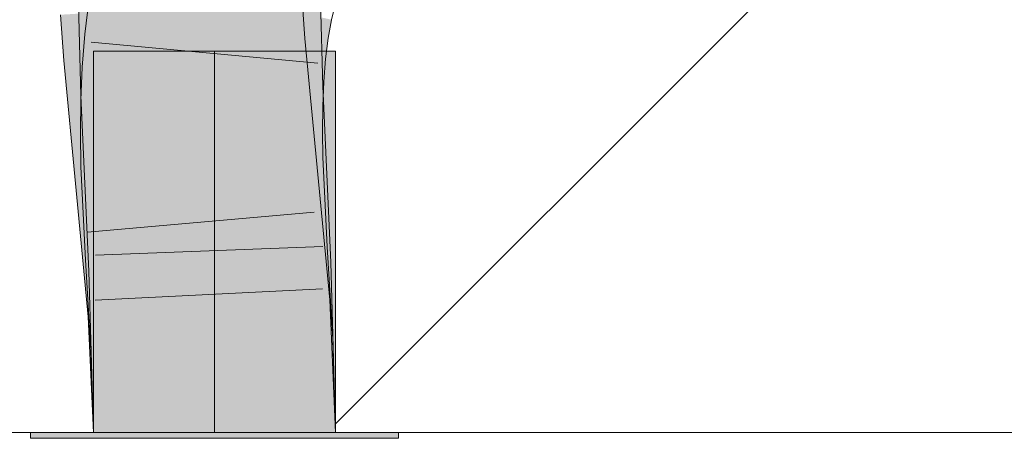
# Model space of a CAD drawing. Extents: x -620 to 3480, y 62 to 1102.
# Tile 152 of 256: x 203.125 to 204.142, y 736.434 to 736.866. Entities that reach past the tile are written whole.
import ezdxf
from ezdxf.lldxf.tags import DXFTag

# ---------------------------------------------------------------- set-up
doc = ezdxf.new("R2010")
doc.units = 0
doc.layers.get('0').update_dxf_attribs({"lineweight": 13})
doc.layers.add('E_Detail_Linie_Text_Bem', color=7, linetype='Continuous', lineweight=13)
for name, color, linetype, lineweight, true_color in [('E_Detail_Wandschraffur', 7, 'Continuous', 5, 0xc0c0c0), ('E_Leerrohr 25-A06G9STU8I', 7, 'Continuous', 9, 0xff8000), ('E_Leerrohr 25-Shading', 7, 'Continuous', 9, 0xff8000)]:
    doc.layers.add(name, color=color, linetype=linetype, lineweight=lineweight, true_color=true_color)
tags = doc.linetypes.add('fein_strichliert', pattern=[4, 1, -2, 1]).pattern_tags.tags
tags[8:9] = [DXFTag(74, 4), DXFTag(75, 0), DXFTag(340, '0'), DXFTag(46, 0.0), DXFTag(50, 0.0), DXFTag(44, 0.0), DXFTag(45, 0.0)]
tags[6:7] = [DXFTag(74, 4), DXFTag(75, 0), DXFTag(340, '0'), DXFTag(46, 0.0), DXFTag(50, 0.0), DXFTag(44, 0.0), DXFTag(45, 0.0)]
tags[4:5] = [DXFTag(74, 4), DXFTag(75, 0), DXFTag(340, '0'), DXFTag(46, 0.0), DXFTag(50, 0.0), DXFTag(44, 0.0), DXFTag(45, 0.0)]
tags = doc.linetypes.add('STRICHPUNKT2-A06G9STV8I', pattern=[12.7, 6.35, -3.175, 0, -3.175]).pattern_tags.tags
tags[10:11] = [DXFTag(74, 4), DXFTag(75, 0), DXFTag(340, '0'), DXFTag(46, 0.0), DXFTag(50, 0.0), DXFTag(44, 0.0), DXFTag(45, 0.0)]
tags[8:9] = [DXFTag(74, 4), DXFTag(75, 0), DXFTag(340, '0'), DXFTag(46, 0.0), DXFTag(50, 0.0), DXFTag(44, 0.0), DXFTag(45, 0.0)]
tags[6:7] = [DXFTag(74, 4), DXFTag(75, 0), DXFTag(340, '0'), DXFTag(46, 0.0), DXFTag(50, 0.0), DXFTag(44, 0.0), DXFTag(45, 0.0)]
tags[4:5] = [DXFTag(74, 4), DXFTag(75, 0), DXFTag(340, '0'), DXFTag(46, 0.0), DXFTag(50, 0.0), DXFTag(44, 0.0), DXFTag(45, 0.0)]

# ---------------------------------------------------------------- blocks, each defined once
blk = doc.blocks.new('Shading-A06G9SG38I', base_point=(178.739, 735.4243))
at = {"layer": 'E_Leerrohr 25-Shading', "color": 31, "true_color": 0xfabd7f}
for points in [[(203.3173, 736.8668), (203.3202, 736.8663), (203.3194, 736.8942), (203.3251, 736.8929)], [(203.3261, 736.8928), (203.3251, 736.8929), (203.3246, 736.8657), (203.3202, 736.8663)], [(203.3246, 736.8657), (203.331, 736.8646), (203.3261, 736.8928), (203.3275, 736.8925)], [(203.331, 736.8646), (203.4076, 736.8528), (203.3275, 736.8925), (203.4115, 736.8741)], [(203.2266, 736.8828), (203.2225, 736.8827), (203.2249, 736.7951)], [(203.3022, 736.8608), (203.3008, 736.8837), (203.2264, 736.8721), (203.2266, 736.8828)], [(203.3063, 736.8685), (203.2329, 736.8798), (203.3059, 736.8397), (203.2288, 736.8476)], [(203.3802, 736.8846), (203.292, 736.8792), (203.3832, 736.8435), (203.2952, 736.8355)], [(203.3096, 736.8597), (203.3088, 736.8838), (203.3022, 736.8608), (203.3008, 736.8837)], [(203.3116, 736.8594), (203.3109, 736.8839), (203.3096, 736.8596), (203.3088, 736.8838)], [(203.3153, 736.8839), (203.3109, 736.8839), (203.3116, 736.8594)], [(203.3116, 736.8594), (203.3141, 736.8444), (203.3153, 736.8839), (203.3171, 736.8839)], [(203.3141, 736.8444), (203.3227, 736.793), (203.3171, 736.8839), (203.3219, 736.884)], [(203.3227, 736.793), (203.3358, 736.7935), (203.3219, 736.884), (203.3375, 736.8842)], [(203.3358, 736.7935), (203.4017, 736.7961), (203.3375, 736.8842), (203.3993, 736.8849)], [(203.2214, 736.8748), (203.2038, 736.8737), (203.2232, 736.829), (203.2071, 736.8276)], [(203.2232, 736.829), (203.2375, 736.8303), (203.2214, 736.8748), (203.2399, 736.876)], [(203.2264, 736.8721), (203.2256, 736.8309), (203.3022, 736.8608), (203.3044, 736.825)], [(203.2926, 736.8716), (203.2399, 736.876), (203.2947, 736.8422), (203.2386, 736.8519)], [(203.3127, 736.839), (203.3138, 736.8673), (203.3059, 736.8397), (203.3063, 736.8685)], [(203.3127, 736.839), (203.316, 736.8387), (203.3138, 736.8673), (203.3173, 736.8668)], [(203.3064, 736.7924), (203.312, 736.7925), (203.3022, 736.8608), (203.3096, 736.8597)], [(203.3096, 736.8596), (203.3109, 736.8245), (203.3116, 736.8594), (203.3125, 736.8243)], [(203.3141, 736.8444), (203.3116, 736.8594), (203.3125, 736.8243)], [(203.316, 736.8387), (203.3167, 736.8386), (203.3173, 736.8668), (203.3202, 736.8663)], [(203.3246, 736.8657), (203.3202, 736.8663), (203.3236, 736.8379), (203.3167, 736.8386)], [(203.3236, 736.8379), (203.3335, 736.8369), (203.3246, 736.8657), (203.331, 736.8646)], [(203.3335, 736.8369), (203.4047, 736.8296), (203.331, 736.8646), (203.4076, 736.8528)], [(203.3059, 736.8397), (203.2288, 736.8476), (203.3061, 736.8104), (203.2262, 736.8151)], [(203.2386, 736.8519), (203.2375, 736.8303), (203.2947, 736.8422), (203.2952, 736.8355)], [(203.3832, 736.8435), (203.2952, 736.8355), (203.396, 736.7103), (203.308, 736.7019)], [(203.3122, 736.81), (203.3127, 736.839), (203.3061, 736.8104), (203.3059, 736.8397)], [(203.3122, 736.81), (203.3135, 736.8099), (203.3127, 736.839), (203.314, 736.8389)], [(203.3134, 736.7926), (203.3227, 736.793), (203.3125, 736.8243), (203.3141, 736.8444)], [(203.3135, 736.8099), (203.3145, 736.8099), (203.314, 736.8389), (203.3167, 736.8386)], [(203.3236, 736.8379), (203.3167, 736.8386), (203.323, 736.8094), (203.3145, 736.8099)], [(203.323, 736.8094), (203.3351, 736.8087), (203.3236, 736.8379), (203.3335, 736.8369)], [(203.3351, 736.8087), (203.4027, 736.8046), (203.3335, 736.8369), (203.4047, 736.8296)], [(203.2232, 736.829), (203.2071, 736.8276), (203.2279, 736.6942), (203.2201, 736.6935)], [(203.2232, 736.829), (203.2259, 736.7529), (203.2375, 736.8303), (203.2323, 736.7531)], [(203.2256, 736.8309), (203.2249, 736.7951), (203.3044, 736.825), (203.3064, 736.7924)], [(203.2375, 736.8303), (203.2371, 736.8233), (203.2952, 736.8355), (203.297, 736.8165)], [(203.297, 736.8165), (203.2371, 736.8233), (203.3018, 736.7664), (203.2334, 736.7692)], [(203.3109, 736.8245), (203.312, 736.7925), (203.3125, 736.8243), (203.3134, 736.7926)], [(203.3061, 736.8104), (203.2262, 736.8151), (203.3069, 736.7805), (203.2249, 736.7825)], [(203.3123, 736.7803), (203.3122, 736.81), (203.3069, 736.7805), (203.3061, 736.8104)], [(203.3132, 736.7803), (203.3145, 736.8099), (203.3123, 736.7803), (203.3122, 736.81)], [(203.323, 736.8094), (203.3145, 736.8099), (203.3226, 736.7801), (203.3132, 736.7803)], [(203.3226, 736.7801), (203.3359, 736.7798), (203.323, 736.8094), (203.3351, 736.8087)], [(203.3359, 736.7798), (203.4016, 736.7781), (203.3351, 736.8087), (203.4027, 736.8046)], [(203.3299, 736.6115), (203.41, 736.6145), (203.3358, 736.7935), (203.4017, 736.7961)], [(203.3064, 736.7924), (203.2249, 736.7951), (203.2251, 736.7891)], [(203.2288, 736.7892), (203.2251, 736.7891), (203.2333, 736.6079)], [(203.3192, 736.6111), (203.3064, 736.7924), (203.2333, 736.6079), (203.2288, 736.7892)], [(203.3203, 736.6111), (203.312, 736.7925), (203.3192, 736.6111), (203.3064, 736.7924)], [(203.3217, 736.6112), (203.3134, 736.7926), (203.3203, 736.6111), (203.312, 736.7925)], [(203.3227, 736.793), (203.3134, 736.7926), (203.3251, 736.6113), (203.3217, 736.6112)], [(203.3251, 736.6113), (203.3299, 736.6115), (203.3227, 736.793), (203.3358, 736.7935)], [(203.3069, 736.7805), (203.2249, 736.7825), (203.3082, 736.7501), (203.2246, 736.7498)], [(203.313, 736.7501), (203.3132, 736.7803), (203.3082, 736.7501), (203.3069, 736.7805)], [(203.4016, 736.7781), (203.3132, 736.7803), (203.4014, 736.7504), (203.313, 736.7501)], [(203.2334, 736.7692), (203.2283, 736.6943), (203.3018, 736.7664), (203.308, 736.7019)], [(203.3082, 736.7501), (203.2246, 736.7498), (203.3099, 736.7192), (203.2251, 736.7158)], [(203.2259, 736.7529), (203.2279, 736.6942), (203.2323, 736.7531), (203.2283, 736.6943)], [(203.3134, 736.7193), (203.313, 736.7501), (203.3099, 736.7192), (203.3082, 736.7501)], [(203.4014, 736.7504), (203.313, 736.7501), (203.4018, 736.7228), (203.3134, 736.7193)], [(203.3099, 736.7192), (203.2251, 736.7158), (203.3167, 736.6249), (203.2296, 736.6202)], [(203.3179, 736.6249), (203.3134, 736.7193), (203.3167, 736.6249), (203.3099, 736.7192)], [(203.4018, 736.7228), (203.3134, 736.7193), (203.4062, 736.6298), (203.3179, 736.6249)], [(203.396, 736.7103), (203.308, 736.7019), (203.4089, 736.5745), (203.3208, 736.5683)], [(203.3208, 736.5683), (203.308, 736.7019), (203.2326, 736.5621), (203.2279, 736.6942)], [(203.2281, 736.6904), (203.2279, 736.6942), (203.2249, 736.6428), (203.2201, 736.6935)], [(203.2326, 736.5621), (203.2281, 736.6904), (203.2249, 736.6428)], [(203.3179, 736.6249), (203.2296, 736.6202), (203.3237, 736.5306), (203.2354, 736.5265)], [(203.4062, 736.6298), (203.3179, 736.6249), (203.4119, 736.5347), (203.3237, 736.5306)], [(203.3265, 736.4399), (203.4149, 736.4399), (203.3299, 736.6115), (203.41, 736.6145)], [(203.3265, 736.4399), (203.3203, 736.6111), (203.2381, 736.4399), (203.2333, 736.6079)], [(203.3265, 736.4399), (203.3217, 736.6112), (203.3203, 736.6111)], [(203.3251, 736.6113), (203.3217, 736.6112), (203.3265, 736.4399)], [(203.3265, 736.4399), (203.3299, 736.6115), (203.3251, 736.6113)], [(203.4089, 736.5745), (203.3208, 736.5683), (203.4149, 736.4399), (203.3265, 736.4399)], [(203.3208, 736.5683), (203.2326, 736.5621), (203.3265, 736.4399), (203.2381, 736.4399)], [(203.4119, 736.5347), (203.3237, 736.5306), (203.4149, 736.4399), (203.3265, 736.4399)], [(203.3237, 736.5306), (203.2354, 736.5265), (203.3265, 736.4399), (203.2381, 736.4399)]]:
    blk.add_solid(points, dxfattribs=at)
at = {"layer": 'E_Leerrohr 25-Shading', "color": 43, "true_color": 0xd7ab7f}
for points in [[(203.2251, 736.7891), (203.2249, 736.7951), (203.1859, 736.8823), (203.2208, 736.8827)], [(203.2215, 736.7977), (203.1859, 736.8823), (203.1882, 736.7985)], [(203.2329, 736.8798), (203.1967, 736.8854), (203.2288, 736.8476), (203.1924, 736.8513)], [(203.2249, 736.7951), (203.2225, 736.8827), (203.2208, 736.8827)], [(203.4168, 736.8868), (203.3802, 736.8846), (203.4197, 736.8468), (203.3832, 736.8435)], [(203.4014, 736.8314), (203.4001, 736.8849), (203.4007, 736.8315), (203.3993, 736.8849)], [(203.4023, 736.7961), (203.4045, 736.7962), (203.4001, 736.8849), (203.4034, 736.885)], [(203.4034, 736.885), (203.4045, 736.7962), (203.4248, 736.8853), (203.4289, 736.7972)], [(203.4248, 736.8853), (203.4275, 736.8286), (203.4359, 736.8854), (203.4375, 736.8275)], [(203.1889, 736.8728), (203.1673, 736.8715), (203.1947, 736.8264), (203.1707, 736.8243)], [(203.2071, 736.8276), (203.2038, 736.8737), (203.1947, 736.8264), (203.1889, 736.8728)], [(203.4133, 736.8738), (203.4115, 736.8741), (203.4085, 736.8527), (203.4076, 736.8528)], [(203.4085, 736.8527), (203.4093, 736.8525), (203.4133, 736.8738), (203.4142, 736.8736)], [(203.4093, 736.8525), (203.4099, 736.8525), (203.4142, 736.8736), (203.4147, 736.8735)], [(203.4099, 736.8525), (203.4127, 736.8521), (203.4147, 736.8735), (203.4177, 736.8728)], [(203.4177, 736.8728), (203.4127, 736.8521), (203.4444, 736.867), (203.4384, 736.8481)], [(203.4384, 736.8481), (203.4438, 736.8472), (203.4444, 736.867), (203.4473, 736.8664)], [(203.2271, 736.826), (203.2288, 736.8476), (203.1904, 736.8268), (203.1924, 736.8513)], [(203.4085, 736.8527), (203.4076, 736.8528), (203.4048, 736.8295), (203.4047, 736.8296)], [(203.4048, 736.8295), (203.4056, 736.8295), (203.4085, 736.8527), (203.4093, 736.8525)], [(203.4056, 736.8295), (203.4061, 736.8294), (203.4093, 736.8525), (203.4099, 736.8525)], [(203.4061, 736.8294), (203.4087, 736.8292), (203.4099, 736.8525), (203.4127, 736.8521)], [(203.4127, 736.8521), (203.4087, 736.8292), (203.4384, 736.8481), (203.4338, 736.8266)], [(203.4338, 736.8266), (203.4411, 736.8258), (203.4384, 736.8481), (203.4438, 736.8472)], [(203.4197, 736.8468), (203.3832, 736.8435), (203.4325, 736.7138), (203.396, 736.7103)], [(203.2262, 736.8151), (203.2271, 736.826), (203.1897, 736.8173), (203.1904, 736.8268)], [(203.2201, 736.6935), (203.2071, 736.8276), (203.2167, 736.6932), (203.1947, 736.8264)], [(203.4023, 736.7961), (203.4014, 736.8314), (203.4017, 736.7961), (203.4007, 736.8315)], [(203.4056, 736.8295), (203.4047, 736.8296), (203.403, 736.8046), (203.4027, 736.8046)], [(203.4035, 736.8046), (203.4061, 736.8294), (203.403, 736.8046), (203.4056, 736.8295)], [(203.4035, 736.8046), (203.4059, 736.8044), (203.4061, 736.8294), (203.4087, 736.8292)], [(203.4087, 736.8292), (203.4059, 736.8044), (203.4338, 736.8266), (203.4306, 736.8029)], [(203.4275, 736.8286), (203.4289, 736.7972), (203.4375, 736.8275), (203.4383, 736.7975)], [(203.4306, 736.8029), (203.4392, 736.8024), (203.4338, 736.8266), (203.4411, 736.8258)], [(203.1947, 736.8264), (203.1707, 736.8243), (203.2167, 736.6932), (203.1836, 736.69)], [(203.2262, 736.8151), (203.1897, 736.8173), (203.2249, 736.7825), (203.1883, 736.7834)], [(203.1885, 736.7877), (203.2251, 736.7891), (203.1882, 736.7985), (203.2215, 736.7977)], [(203.4035, 736.8046), (203.4027, 736.8046), (203.402, 736.7781), (203.4016, 736.7781)], [(203.4023, 736.7961), (203.4017, 736.7961), (203.4106, 736.6145), (203.41, 736.6145)], [(203.402, 736.7781), (203.4041, 736.7781), (203.4035, 736.8046), (203.4059, 736.8044)], [(203.4106, 736.6145), (203.411, 736.6146), (203.4023, 736.7961), (203.4045, 736.7962)], [(203.4059, 736.8044), (203.4041, 736.7781), (203.4306, 736.8029), (203.4288, 736.7775)], [(203.4045, 736.7962), (203.411, 736.6146), (203.4289, 736.7972), (203.4431, 736.6157)], [(203.4288, 736.7775), (203.4382, 736.7772), (203.4306, 736.8029), (203.4392, 736.8024)], [(203.4431, 736.6157), (203.4466, 736.6158), (203.4289, 736.7972), (203.4383, 736.7975)], [(203.2251, 736.7891), (203.1885, 736.7877), (203.2333, 736.6079), (203.1967, 736.6066)], [(203.2249, 736.7825), (203.1883, 736.7834), (203.2246, 736.7498), (203.188, 736.7497)], [(203.4041, 736.7781), (203.4016, 736.7781), (203.4032, 736.7504), (203.4014, 736.7504)], [(203.4032, 736.7504), (203.4284, 736.7504), (203.4041, 736.7781), (203.4288, 736.7775)], [(203.4284, 736.7504), (203.438, 736.7505), (203.4288, 736.7775), (203.4382, 736.7772)], [(203.2246, 736.7498), (203.188, 736.7497), (203.2251, 736.7158), (203.1885, 736.7144)], [(203.4032, 736.7504), (203.4014, 736.7504), (203.4032, 736.7228), (203.4018, 736.7228)], [(203.4383, 736.7242), (203.438, 736.7505), (203.4032, 736.7228), (203.4032, 736.7504)], [(203.2251, 736.7158), (203.1885, 736.7144), (203.2296, 736.6202), (203.1931, 736.6182)], [(203.4032, 736.7228), (203.4018, 736.7228), (203.4067, 736.6298), (203.4062, 736.6298)], [(203.4427, 736.6317), (203.4383, 736.7242), (203.4067, 736.6298), (203.4032, 736.7228)], [(203.4325, 736.7138), (203.396, 736.7103), (203.4454, 736.5771), (203.4089, 736.5745)], [(203.2326, 736.5621), (203.2249, 736.6428), (203.1836, 736.69), (203.2167, 736.6932)], [(203.2326, 736.5621), (203.1836, 736.69), (203.1961, 736.5595)], [(203.2249, 736.6428), (203.2201, 736.6935), (203.2167, 736.6932)], [(203.4365, 736.6314), (203.4062, 736.6298), (203.4464, 736.5363), (203.4119, 736.5347)], [(203.4485, 736.5364), (203.4427, 736.6317), (203.4464, 736.5363), (203.4365, 736.6314)], [(203.2296, 736.6202), (203.1931, 736.6182), (203.2354, 736.5265), (203.1988, 736.5248)], [(203.4106, 736.6145), (203.41, 736.6145), (203.4148, 736.4435)], [(203.4148, 736.4435), (203.4515, 736.4399), (203.4106, 736.6145), (203.4431, 736.6157)], [(203.4515, 736.4399), (203.4466, 736.6158), (203.4431, 736.6157)], [(203.2333, 736.6079), (203.1967, 736.6066), (203.2381, 736.4399), (203.2015, 736.4399)], [(203.4454, 736.5771), (203.4089, 736.5745), (203.4515, 736.4399), (203.4149, 736.4399)], [(203.2326, 736.5621), (203.1961, 736.5595), (203.2381, 736.4399), (203.2015, 736.4399)], [(203.4515, 736.4399), (203.4464, 736.5363), (203.4149, 736.4399), (203.4119, 736.5347)], [(203.4515, 736.4399), (203.4485, 736.5364), (203.4464, 736.5363)], [(203.2354, 736.5265), (203.1988, 736.5248), (203.2381, 736.4399), (203.2015, 736.4399)], [(203.4515, 736.4399), (203.4148, 736.4435), (203.4149, 736.4399)]]:
    blk.add_solid(points, dxfattribs=at)
at = {"layer": 'E_Leerrohr 25-Shading', "color": 31, "true_color": 0xecb67f}
for points in [[(203.2015, 736.4399), (203.3174, 736.834), (203.2015, 736.834)], [(203.2015, 736.4399), (203.3265, 736.4399), (203.3174, 736.834), (203.3248, 736.5686)], [(203.2015, 736.4399), (203.3174, 736.834), (203.2015, 736.834)], [(203.2015, 736.4399), (203.3265, 736.4399), (203.3174, 736.834), (203.3248, 736.5686)], [(203.2015, 736.4399), (203.3174, 736.834), (203.2015, 736.834)], [(203.2015, 736.4399), (203.3265, 736.4399), (203.3174, 736.834), (203.3248, 736.5686)], [(203.3248, 736.5686), (203.3213, 736.834), (203.3174, 736.834)], [(203.3248, 736.5686), (203.3213, 736.834), (203.3174, 736.834)], [(203.3248, 736.5686), (203.3213, 736.834), (203.3174, 736.834)], [(203.3265, 736.4399), (203.3265, 736.834), (203.3213, 736.834)], [(203.3265, 736.4399), (203.3265, 736.834), (203.3213, 736.834)], [(203.3265, 736.4399), (203.3265, 736.834), (203.3213, 736.834)], [(203.3265, 736.4399), (203.3483, 736.834), (203.3306, 736.569)], [(203.3483, 736.834), (203.3265, 736.4399), (203.4515, 736.4405), (203.4515, 736.4399)], [(203.3265, 736.4399), (203.3483, 736.834), (203.3306, 736.569)], [(203.3483, 736.834), (203.3265, 736.4399), (203.4515, 736.4405), (203.4515, 736.4399)], [(203.3265, 736.4399), (203.3483, 736.834), (203.3306, 736.569)], [(203.3483, 736.834), (203.3265, 736.4399), (203.4515, 736.4405), (203.4515, 736.4399)], [(203.339, 736.834), (203.3265, 736.834), (203.3265, 736.4399)], [(203.339, 736.834), (203.3265, 736.834), (203.3265, 736.4399)], [(203.339, 736.834), (203.3265, 736.834), (203.3265, 736.4399)], [(203.3483, 736.834), (203.339, 736.834), (203.3306, 736.569)], [(203.3483, 736.834), (203.339, 736.834), (203.3306, 736.569)], [(203.3483, 736.834), (203.339, 736.834), (203.3306, 736.569)], [(203.3994, 736.834), (203.3483, 736.834), (203.4412, 736.577), (203.4515, 736.4405)], [(203.3994, 736.834), (203.3483, 736.834), (203.4412, 736.577), (203.4515, 736.4405)], [(203.3994, 736.834), (203.3483, 736.834), (203.4412, 736.577), (203.4515, 736.4405)], [(203.4217, 736.834), (203.3994, 736.834), (203.4412, 736.577)], [(203.4217, 736.834), (203.3994, 736.834), (203.4412, 736.577)], [(203.4217, 736.834), (203.3994, 736.834), (203.4412, 736.577)], [(203.4515, 736.4405), (203.4515, 736.834), (203.4217, 736.834)], [(203.4515, 736.4405), (203.4515, 736.834), (203.4217, 736.834)], [(203.4515, 736.4405), (203.4515, 736.834), (203.4217, 736.834)], [(203.2475, 736.4399), (203.1365, 736.4399), (203.248, 736.434), (203.1365, 736.434)], [(203.2475, 736.4399), (203.1365, 736.4399), (203.248, 736.434), (203.1365, 736.434)], [(203.2475, 736.4399), (203.1365, 736.4399), (203.248, 736.434), (203.1365, 736.434)], [(203.2806, 736.434), (203.2805, 736.4399), (203.248, 736.434), (203.2475, 736.4399)], [(203.2806, 736.434), (203.2805, 736.4399), (203.248, 736.434), (203.2475, 736.4399)], [(203.2806, 736.434), (203.2805, 736.4399), (203.248, 736.434), (203.2475, 736.4399)], [(203.3265, 736.434), (203.3265, 736.4399), (203.2806, 736.434), (203.2805, 736.4399)], [(203.3265, 736.434), (203.3265, 736.4399), (203.2806, 736.434), (203.2805, 736.4399)], [(203.3265, 736.434), (203.3265, 736.4399), (203.2806, 736.434), (203.2805, 736.4399)], [(203.359, 736.4399), (203.3265, 736.4399), (203.359, 736.434), (203.3265, 736.434)], [(203.359, 736.4399), (203.3265, 736.4399), (203.359, 736.434), (203.3265, 736.434)], [(203.359, 736.4399), (203.3265, 736.4399), (203.359, 736.434), (203.3265, 736.434)], [(203.4372, 736.434), (203.4374, 736.4399), (203.359, 736.434), (203.359, 736.4399)], [(203.4372, 736.434), (203.4374, 736.4399), (203.359, 736.434), (203.359, 736.4399)], [(203.4372, 736.434), (203.4374, 736.4399), (203.359, 736.434), (203.359, 736.4399)], [(203.5165, 736.434), (203.5165, 736.4399), (203.4372, 736.434), (203.4374, 736.4399)], [(203.5165, 736.434), (203.5165, 736.4399), (203.4372, 736.434), (203.4374, 736.4399)], [(203.5165, 736.434), (203.5165, 736.4399), (203.4372, 736.434), (203.4374, 736.4399)]]:
    blk.add_solid(points, dxfattribs=at)
blk = doc.blocks.new('Referenz-A06G9SU08I')
at = {"layer": 'E_Detail_Linie_Text_Bem', "linetype": 'Continuous', "ltscale": 0.13}
blk.add_line((208.6744, 736.44), (196.8744, 736.44), dxfattribs=at)
at = {"layer": 'E_Detail_Wandschraffur', "linetype": 'fein_strichliert', "ltscale": 0.13}
blk.add_line((203.4512, 736.4488), (204.0103, 737.0079), dxfattribs=at)
at = {"layer": 'E_Leerrohr 25-A06G9STU8I', "linetype": 'Continuous', "ltscale": 0.13}
for p, q in [((203.1859, 736.8823), (203.1885, 736.7877)), ((203.1967, 736.8854), (203.1924, 736.8513)), ((203.4168, 736.8868), (203.4197, 736.8468)), ((203.4359, 736.8854), (203.4383, 736.7975)), ((203.4515, 736.883), (203.4473, 736.8664)), ((203.1672, 736.8715), (203.1707, 736.8243)), ((203.4473, 736.8664), (203.4438, 736.8472)), ((203.1924, 736.8513), (203.1897, 736.8173)), ((203.4438, 736.8472), (203.4411, 736.8258)), ((203.1992, 736.843), (203.4332, 736.8213)), ((203.4197, 736.8468), (203.4325, 736.7138)), ((203.2015, 736.834), (203.2015, 736.44)), ((203.2747, 736.834), (203.2015, 736.834)), ((203.2015, 736.834), (203.2015, 736.44)), ((203.2747, 736.834), (203.2015, 736.834)), ((203.2015, 736.834), (203.2015, 736.44)), ((203.2747, 736.834), (203.2015, 736.834)), ((203.3783, 736.834), (203.2747, 736.834)), ((203.3783, 736.834), (203.2747, 736.834)), ((203.3783, 736.834), (203.2747, 736.834)), ((203.4515, 736.834), (203.3783, 736.834)), ((203.4515, 736.834), (203.3783, 736.834)), ((203.4515, 736.834), (203.3783, 736.834)), ((203.4515, 736.44), (203.4515, 736.834)), ((203.4515, 736.44), (203.4515, 736.834)), ((203.4515, 736.44), (203.4515, 736.834)), ((203.1707, 736.8243), (203.1836, 736.69)), ((203.1897, 736.8173), (203.1883, 736.7834)), ((203.4411, 736.8258), (203.4392, 736.8024)), ((203.4392, 736.8024), (203.4382, 736.7772)), ((203.4383, 736.7975), (203.4466, 736.6159)), ((203.1885, 736.7877), (203.1967, 736.6066)), ((203.1883, 736.7834), (203.188, 736.7497)), ((203.4382, 736.7772), (203.438, 736.7505)), ((203.188, 736.7497), (203.1885, 736.7144)), ((203.438, 736.7505), (203.4383, 736.7242)), ((203.4383, 736.7242), (203.4427, 736.6317)), ((203.1885, 736.7144), (203.1931, 736.6182)), ((203.4325, 736.7138), (203.4454, 736.5771)), ((203.1836, 736.69), (203.1961, 736.5595)), ((203.1952, 736.647), (203.4293, 736.6675)), ((203.2035, 736.6232), (203.4383, 736.632)), ((203.4427, 736.6317), (203.4485, 736.5364)), ((203.1931, 736.6182), (203.1988, 736.5248)), ((203.4466, 736.6159), (203.4515, 736.44)), ((203.1967, 736.6066), (203.2015, 736.44)), ((203.2032, 736.5765), (203.4378, 736.5883)), ((203.4454, 736.5771), (203.4515, 736.44)), ((203.1961, 736.5595), (203.2015, 736.44)), ((203.4485, 736.5364), (203.4515, 736.44)), ((203.1988, 736.5248), (203.2015, 736.44)), ((203.1365, 736.44), (203.1365, 736.434)), ((203.2478, 736.44), (203.1365, 736.44)), ((203.1365, 736.44), (203.1365, 736.434)), ((203.2478, 736.44), (203.1365, 736.44)), ((203.1365, 736.44), (203.1365, 736.434)), ((203.2478, 736.44), (203.1365, 736.44)), ((203.2478, 736.434), (203.1365, 736.434)), ((203.2478, 736.434), (203.1365, 736.434)), ((203.2478, 736.434), (203.1365, 736.434)), ((203.2747, 736.44), (203.2015, 736.44)), ((203.2015, 736.44), (203.4515, 736.44)), ((203.2747, 736.44), (203.2015, 736.44)), ((203.2015, 736.44), (203.4515, 736.44)), ((203.2747, 736.44), (203.2015, 736.44)), ((203.2015, 736.44), (203.4515, 736.44)), ((203.4052, 736.44), (203.2478, 736.44)), ((203.4052, 736.44), (203.2478, 736.44)), ((203.4052, 736.44), (203.2478, 736.44)), ((203.4052, 736.434), (203.2478, 736.434)), ((203.4052, 736.434), (203.2478, 736.434)), ((203.4052, 736.434), (203.2478, 736.434)), ((203.3783, 736.44), (203.2747, 736.44)), ((203.3783, 736.44), (203.2747, 736.44)), ((203.3783, 736.44), (203.2747, 736.44)), ((203.4515, 736.44), (203.3783, 736.44)), ((203.4515, 736.44), (203.3783, 736.44)), ((203.4515, 736.44), (203.3783, 736.44)), ((203.5165, 736.44), (203.4052, 736.44)), ((203.5165, 736.44), (203.4052, 736.44)), ((203.5165, 736.44), (203.4052, 736.44)), ((203.5165, 736.434), (203.4052, 736.434)), ((203.5165, 736.434), (203.4052, 736.434)), ((203.5165, 736.434), (203.4052, 736.434)), ((203.5165, 736.434), (203.5165, 736.44)), ((203.5165, 736.434), (203.5165, 736.44)), ((203.5165, 736.434), (203.5165, 736.44))]:
    blk.add_line(p, q, dxfattribs=at)
at = {"layer": 'E_Leerrohr 25-A06G9STU8I', "linetype": 'STRICHPUNKT2-A06G9STV8I', "lineweight": 5, "ltscale": 0.13}
blk.add_line((203.3265, 736.44), (203.3265, 736.834), dxfattribs=at)
blk.add_line((203.3265, 736.44), (203.3265, 736.834), dxfattribs=at)
blk.add_line((203.3265, 736.44), (203.3265, 736.834), dxfattribs=at)

msp = doc.modelspace()

# ---------------------------------------------------------------- block references
at = {"color": 8, "lineweight": 25, "ltscale": 0.25, "true_color": 0x808080}
msp.add_blockref('Referenz-A06G9SU08I', (0, 0), dxfattribs=at)
msp.add_blockref('Shading-A06G9SG38I', (178.739, 735.4243))

doc.saveas('drawing.dxf')
